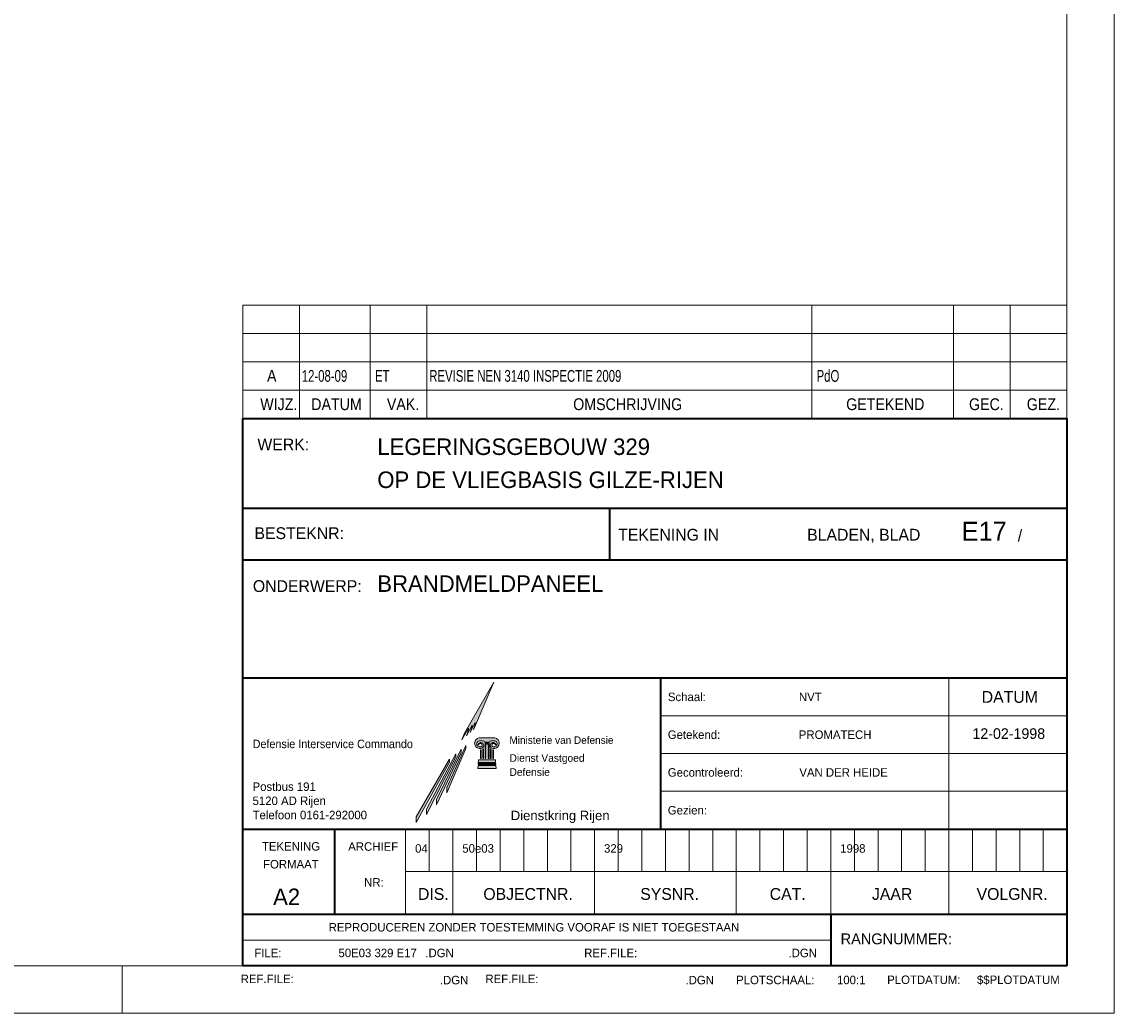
# Model space of a CAD drawing. Header units: millimetres. Extents: x 0 to 119, y 0 to 84.
# Tile 2 of 3: x 73 to 119, y 0 to 42. Entities that reach past the tile are written whole.
import ezdxf
from ezdxf.enums import TextEntityAlignment as Align

# ---------------------------------------------------------------- set-up
doc = ezdxf.new("R2010")
doc.units = ezdxf.units.MM
doc.layers.add('KADER', color=7, linetype='Continuous')
doc.layers.add('STEMPEL', color=7, linetype='Continuous')
doc.styles.add('dgn001', font='dgn001.shx')
doc.styles.add('dgn003', font='dgn003.shx')

# ---------------------------------------------------------------- blocks, each defined once
blk = doc.blocks.new('WIJZ')
at = {"layer": 'STEMPEL', "color": 1, "linetype": 'Continuous', "lineweight": 0}
for p, q in [((0, 0), (0, 1.206)), ((2.411000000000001, 0), (2.411000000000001, 1.206)), ((5.424000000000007, 0), (5.424000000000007, 1.206)), ((7.834000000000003, 0), (7.834000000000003, 1.206)), ((24.202, 0), (24.202, 1.206)), ((30.227, 0), (30.227, 1.206)), ((32.637, 0), (32.637, 1.206))]:
    blk.add_line(p, q, dxfattribs=at)
at = {"layer": 'STEMPEL', "color": 1, "linetype": 'Continuous', "lineweight": 0, "flags": 128}
blk.add_lwpolyline([(0, 0), (35.047, 0), (35.047, 1.206), (0, 1.206), (0, 0)], dxfattribs=at)
at = {"layer": 'STEMPEL', "color": 1, "linetype": 'Continuous', "lineweight": 0, "style": 'dgn001', "width": 0.8999892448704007}
for s, p in [('WIJZ.', (1.535679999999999, 0.6040430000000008)), ('DATUM', (3.989679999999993, 0.6040430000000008)), ('VAK.', (6.817744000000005, 0.6040430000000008)), ('OMSCHRIJVING', (16.370232, 0.6040430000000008)), ('GETEKEND', (27.324488, 0.6040430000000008)), ('GEC.', (31.623744, 0.6040430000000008)), ('GEZ.', (34.04474400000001, 0.6040430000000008))]:
    blk.add_text(s, height=0.502086, dxfattribs=at).set_placement(p, align=Align.MIDDLE_CENTER)
blk = doc.blocks.new('WIJZA')
at = {"layer": 'STEMPEL', "color": 1, "linetype": 'Continuous', "lineweight": 0}
for p, q in [((0, 0), (0, 1.204999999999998)), ((2.411000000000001, 0), (2.411000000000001, 1.204999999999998)), ((5.424000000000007, 0), (5.424000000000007, 1.204999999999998)), ((7.834000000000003, 0), (7.834000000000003, 1.204999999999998)), ((24.202, 0), (24.202, 1.204999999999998)), ((30.227, 0), (30.227, 1.204999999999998)), ((32.637, 0), (32.637, 1.204999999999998))]:
    blk.add_line(p, q, dxfattribs=at)
at = {"layer": 'STEMPEL', "color": 1, "linetype": 'Continuous', "lineweight": 0, "flags": 128}
blk.add_lwpolyline([(0, 0), (35.047, 0), (35.047, 1.204999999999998), (0, 1.204999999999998), (0, 0)], dxfattribs=at)
at = {"layer": 'STEMPEL', "color": 1, "linetype": 'Continuous', "lineweight": 0, "style": 'dgn001', "width": 0.8999677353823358}
blk.add_text('A', height=0.502098, dxfattribs=at).set_placement((1.236936, 0.6030489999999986), align=Align.MIDDLE_CENTER)
at = {"layer": 'STEMPEL', "color": 1, "linetype": 'Continuous', "lineweight": 0, "style": 'dgn003'}
for s, height, width, p in [('12-08-09', 0.502098, 0.7199789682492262, (2.510999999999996, 0.6030489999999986)), ('ET    ', 0.502098, 0.7199789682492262, (5.625, 0.6030489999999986)), ('REVISIE NEN 3140 INSPECTIE 2009              ', 0.5020920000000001, 0.7199875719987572, (7.933000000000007, 0.6030459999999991)), ('PdO                   ', 0.5020920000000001, 0.7199875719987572, (24.40300000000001, 0.6030459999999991))]:
    blk.add_text(s, height=height, dxfattribs=dict(at, width=width)).set_placement(p, align=Align.MIDDLE_LEFT)
blk = doc.blocks.new('WIJZA1')
at = {"layer": 'STEMPEL', "color": 1, "linetype": 'Continuous', "lineweight": 0}
for p, q in [((0, 0), (0, 1.206)), ((2.411000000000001, 0), (2.411000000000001, 1.206)), ((5.424000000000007, 0), (5.424000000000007, 1.206)), ((7.834000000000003, 0), (7.834000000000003, 1.206)), ((24.202, 0), (24.202, 1.206)), ((30.227, 0), (30.227, 1.206)), ((32.637, 0), (32.637, 1.206))]:
    blk.add_line(p, q, dxfattribs=at)
at = {"layer": 'STEMPEL', "color": 1, "linetype": 'Continuous', "lineweight": 0, "flags": 128}
blk.add_lwpolyline([(0, 0), (35.047, 0), (35.047, 1.206), (0, 1.206), (0, 0)], dxfattribs=at)
blk = doc.blocks.new('WIJZA2')
at = {"layer": 'STEMPEL', "color": 1, "linetype": 'Continuous', "lineweight": 0}
for p, q in [((0, 0), (0, 1.204000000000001)), ((2.411000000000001, 0), (2.411000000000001, 1.204000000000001)), ((5.424000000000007, 0), (5.424000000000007, 1.204000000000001)), ((7.834000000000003, 0), (7.834000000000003, 1.204000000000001)), ((24.202, 0), (24.202, 1.204000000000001)), ((30.227, 0), (30.227, 1.204000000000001)), ((32.637, 0), (32.637, 1.204000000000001))]:
    blk.add_line(p, q, dxfattribs=at)
at = {"layer": 'STEMPEL', "color": 1, "linetype": 'Continuous', "lineweight": 0, "flags": 128}
blk.add_lwpolyline([(0, 0), (35.047, 0), (35.047, 1.204000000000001), (0, 1.204000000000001), (0, 0)], dxfattribs=at)
blk = doc.blocks.new('AnonymousCell10')
at = {"layer": 'STEMPEL'}
for points in [[(33.28100000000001, -28.095), (32.023, -30.269), (31.919, -30.545), (32.19200000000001, -30.05), (32.20100000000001, -30.117), (32.113, -30.378), (32.34699999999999, -29.919), (32.351, -29.991), (32.274, -30.242), (32.477, -29.81), (32.48099999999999, -29.883), (32.413, -30.126)], [(32.702, -31.344), (32.73699999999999, -31.344), (32.73699999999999, -30.969), (32.702, -30.969)], [(32.803, -31.344), (32.83500000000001, -31.344), (32.83500000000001, -30.934), (32.803, -30.934)], [(32.901, -31.344), (32.901, -30.693), (33.069, -30.693), (33.069, -31.344), (33.03400000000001, -31.344), (33.03400000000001, -30.728), (32.93300000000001, -30.728), (32.93300000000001, -31.344)], [(33.163, -31.344), (33.131, -31.344), (33.131, -30.934), (33.163, -30.934)], [(33.26300000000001, -31.344), (33.23099999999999, -31.344), (33.23099999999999, -30.969), (33.26300000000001, -30.969)], [(32.61, -31.557), (33.358, -31.557), (33.36, -31.593), (32.60599999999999, -31.593)], [(33.358, -31.557), (32.61, -31.557)], [(33.34399999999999, -31.394), (32.624, -31.394), (32.613, -31.509), (33.351, -31.509)], [(32.602, -31.644), (33.36499999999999, -31.644), (33.375, -31.772), (32.59, -31.772)]]:
    blk.add_hatch(color=1, dxfattribs=at).paths.add_polyline_path(points)
h = blk.add_hatch(color=1, dxfattribs=at)
edge = h.paths.add_edge_path()
edge.add_line((33.312, -30.463), (32.658, -30.463))
edge.add_line((32.658, -30.463), (32.65517296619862, -30.4625293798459))
edge.add_arc((32.69060258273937, -30.69145919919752), 0.2316551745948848, 98.79741111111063, 261.2025888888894)
edge.add_line((32.65517296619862, -30.92038901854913), (32.658, -30.921))
edge.add_line((32.658, -30.921), (32.71599999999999, -30.921))
edge.add_line((32.71599999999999, -30.921), (32.71240054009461, -30.92038901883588))
edge.add_arc((32.70804678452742, -30.77705216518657), 0.1434029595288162, 271.7397838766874, 361.5313616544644)
edge.add_arc((32.72472592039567, -30.7882499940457), 0.1275611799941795, 6.766707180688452, 159.3427849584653)
edge.add_arc((32.61988419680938, -30.75077356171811), 0.01635212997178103, 152.6044555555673, 337.7510361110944)
edge.add_line((32.63501886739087, -30.75696499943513), (32.63489632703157, -30.75686771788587))
edge.add_arc((32.70707016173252, -30.77702685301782), 0.07493632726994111, -16.83461685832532, 164.3942275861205, ccw=False)
edge.add_arc((32.71833734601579, -30.77288733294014), 0.06574904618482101, 269.10562499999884, 336.8563666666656, ccw=False)
edge.add_line((32.71731105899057, -30.83862836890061), (32.718, -30.841))
edge.add_line((32.718, -30.841), (32.658, -30.841))
edge.add_line((32.658, -30.841), (32.65517296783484, -30.83862836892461))
edge.add_arc((32.67415311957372, -30.71598739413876), 0.124100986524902, 98.7974111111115, 261.2025888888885, ccw=False)
edge.add_line((32.65517296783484, -30.59334641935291), (32.658, -30.595))
edge.add_line((32.658, -30.595), (32.79900000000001, -30.595))
edge.add_line((32.79900000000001, -30.595), (32.79778218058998, -30.59334641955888))
edge.add_arc((32.77880204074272, -30.7159873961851), 0.1241009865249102, 36.366002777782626, 81.20259444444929, ccw=False)
edge.add_line((32.87873383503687, -30.6424028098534), (32.879, -30.641))
edge.add_line((32.879, -30.641), (33.08800000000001, -30.641))
edge.add_line((33.08800000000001, -30.641), (33.08569729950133, -30.6424028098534))
edge.add_arc((33.18562909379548, -30.7159873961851), 0.1241009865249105, 98.79740555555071, 143.6339972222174, ccw=False)
edge.add_line((33.16664895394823, -30.59334641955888), (33.167, -30.595))
edge.add_line((33.167, -30.595), (33.312, -30.595))
edge.add_line((33.312, -30.595), (33.30925816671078, -30.59334641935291))
edge.add_arc((33.2902780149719, -30.71598739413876), 0.124100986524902, -81.2025888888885, 81.2025888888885, ccw=False)
edge.add_line((33.30925816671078, -30.83862836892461), (33.312, -30.841))
edge.add_line((33.312, -30.841), (33.248, -30.841))
edge.add_line((33.248, -30.841), (33.2471200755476, -30.83862836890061))
edge.add_arc((33.24609378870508, -30.77288733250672), 0.06574904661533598, 203.1436331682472, 270.8943748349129, ccw=False)
edge.add_arc((33.25736097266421, -30.77702685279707), 0.0749363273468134, 15.6057722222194, 196.8346166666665, ccw=False)
edge.add_line((33.32953480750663, -30.75686771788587), (33.3294122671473, -30.75696499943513))
edge.add_arc((33.3445469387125, -30.75077356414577), 0.01635212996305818, 202.2489547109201, 387.3955352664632)
edge.add_arc((33.23970521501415, -30.7882499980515), 0.12756118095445, 20.65721451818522, 173.2332922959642)
edge.add_arc((33.25638434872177, -30.77705216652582), 0.1434029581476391, 178.4686388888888, 268.2602166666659)
edge.add_line((33.25203059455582, -30.92038901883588), (33.252, -30.921))
edge.add_line((33.252, -30.921), (33.312, -30.921))
edge.add_line((33.312, -30.921), (33.30925816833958, -30.92038901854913))
edge.add_arc((33.27523588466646, -30.69148234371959), 0.2314212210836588, 278.4539540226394, 440.8591318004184)
at = {"layer": 'STEMPEL', "true_color": 0xb3b3b3}
for points in [[(30.843, -33.087), (31.884, -30.949), (31.884, -31.085), (30.843, -33.319)], [(31.28, -32.583), (32.077, -30.788), (32.077, -30.913), (31.28, -32.801)], [(29.973, -33.823), (31.392, -31.368), (31.392, -31.504), (29.973, -34.06)], [(30.407, -33.492), (31.658, -31.141), (31.658, -31.278), (30.407, -33.727)]]:
    blk.add_hatch(color=253, dxfattribs=at).paths.add_polyline_path(points)
at = {"layer": 'KADER', "color": 1, "linetype": 'Continuous', "lineweight": 0}
for p, q in [((59.65000000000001, -42.177), (59.65000000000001, 42.17600000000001)), ((17.474, -42.177), (17.474, -40.169)), ((-59.649, -42.177), (59.65000000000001, -42.177))]:
    blk.add_line(p, q, dxfattribs=at)
at = {"layer": 'KADER', "color": 5, "linetype": 'Continuous', "lineweight": 0}
for p, q in [((57.642, -40.169), (57.642, 40.16700000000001)), ((-57.641, -40.169), (57.642, -40.169))]:
    blk.add_line(p, q, dxfattribs=at)
at = {"layer": 'STEMPEL', "color": 4, "linetype": 'Continuous', "lineweight": 40}
for p, q in [((22.595, -16.873), (57.642, -16.873)), ((22.595, -40.169), (22.595, -16.873)), ((57.642, -16.873), (57.642, -40.169)), ((22.595, -20.687), (57.642, -20.687)), ((38.2, -22.896), (38.2, -20.687)), ((22.595, -22.896), (57.642, -22.896)), ((22.595, -27.917), (57.642, -27.917)), ((40.376, -34.345), (40.376, -27.917)), ((22.595, -34.345), (57.642, -34.345)), ((26.512, -37.96), (26.512, -34.345)), ((22.595, -37.96), (57.642, -37.96)), ((47.59999999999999, -37.96), (47.59999999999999, -40.169)), ((57.642, -40.169), (22.595, -40.169))]:
    blk.add_line(p, q, dxfattribs=at)
at = {"layer": 'STEMPEL', "color": 1, "linetype": 'Continuous', "lineweight": 0}
for p, q in [((52.621, -37.96), (52.621, -27.917)), ((40.376, -29.524), (57.642, -29.524)), ((33.03400000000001, -30.728), (33.03400000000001, -31.344)), ((40.376, -31.131), (57.642, -31.131)), ((40.376, -32.738), (57.642, -32.738)), ((30.52800000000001, -36.154), (30.52800000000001, -34.345)), ((31.532, -37.96), (31.532, -34.345)), ((32.536, -36.154), (32.536, -34.345)), ((33.541, -36.154), (33.541, -34.345)), ((34.545, -36.154), (34.545, -34.345)), ((35.54900000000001, -36.154), (35.54900000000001, -34.345)), ((36.554, -36.154), (36.554, -34.345)), ((37.55800000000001, -37.96), (37.55800000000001, -34.345)), ((38.562, -36.154), (38.562, -34.345)), ((39.566, -36.154), (39.566, -34.345)), ((40.57000000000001, -36.154), (40.57000000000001, -34.345)), ((41.575, -36.154), (41.575, -34.345)), ((42.58, -36.154), (42.58, -34.345)), ((43.583, -37.96), (43.583, -34.345)), ((44.58800000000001, -36.154), (44.58800000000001, -34.345)), ((45.592, -36.154), (45.592, -34.345)), ((46.59699999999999, -36.154), (46.59699999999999, -34.345)), ((47.59999999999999, -37.96), (47.59999999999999, -34.345)), ((48.604, -36.154), (48.604, -34.345)), ((49.60899999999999, -36.154), (49.60899999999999, -34.345)), ((50.613, -36.154), (50.613, -34.345)), ((51.616, -36.154), (51.616, -34.345)), ((53.625, -36.154), (53.625, -34.345)), ((54.63, -36.154), (54.63, -34.345)), ((55.634, -36.154), (55.634, -34.345)), ((56.63800000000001, -36.154), (56.63800000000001, -34.345)), ((29.523, -36.154), (57.642, -36.154)), ((47.59999999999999, -39.065), (22.595, -39.065))]:
    blk.add_line(p, q, dxfattribs=at)
at = {"layer": 'STEMPEL', "color": 2, "linetype": 'Continuous', "lineweight": 13}
blk.add_line((29.523, -37.96), (29.523, -34.345), dxfattribs=at)
at = {"layer": 'STEMPEL', "color": 1, "linetype": 'Continuous', "lineweight": 0, "flags": 128}
for points in [[(33.28100000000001, -28.095), (32.023, -30.269), (31.919, -30.545), (32.19200000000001, -30.05), (32.20100000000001, -30.117), (32.113, -30.378), (32.34699999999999, -29.919), (32.351, -29.991), (32.274, -30.242), (32.477, -29.81), (32.48099999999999, -29.883), (32.413, -30.126), (33.28100000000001, -28.095)], [(32.702, -31.344), (32.73699999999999, -31.344), (32.73699999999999, -30.969), (32.702, -30.969), (32.702, -31.344)], [(32.803, -31.344), (32.83500000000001, -31.344), (32.83500000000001, -30.934), (32.803, -30.934), (32.803, -31.344)], [(32.901, -31.344), (32.901, -30.693), (33.069, -30.693), (33.069, -31.344), (33.03400000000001, -31.344), (33.03400000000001, -30.728), (32.93300000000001, -30.728), (32.93300000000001, -31.344), (32.901, -31.344)], [(33.163, -31.344), (33.131, -31.344), (33.131, -30.934), (33.163, -30.934), (33.163, -31.344)], [(33.26300000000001, -31.344), (33.23099999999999, -31.344), (33.23099999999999, -30.969), (33.26300000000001, -30.969), (33.26300000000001, -31.344)], [(32.61, -31.557), (33.358, -31.557), (33.36, -31.593), (32.60599999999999, -31.593), (32.61, -31.557)], [(33.358, -31.557), (32.61, -31.557), (33.358, -31.557)], [(33.34399999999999, -31.394), (32.624, -31.394), (32.613, -31.509), (33.351, -31.509), (33.34399999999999, -31.394)], [(32.602, -31.644), (33.36499999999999, -31.644), (33.375, -31.772), (32.59, -31.772), (32.602, -31.644)]]:
    blk.add_lwpolyline(points, dxfattribs=at)
blk.add_lwpolyline([(33.312, -30.463), (32.658, -30.463), (32.65517296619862, -30.4625293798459, 0.8571428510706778), (32.65517296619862, -30.92038901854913), (32.658, -30.921), (32.71599999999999, -30.921), (32.71240054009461, -30.92038901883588, 0.4131485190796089), (32.85139852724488, -30.77321984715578, 0.7853415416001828), (32.60536593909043, -30.74324944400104, 1.045952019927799), (32.63501886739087, -30.75696499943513), (32.63489632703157, -30.75686771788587, -1.010781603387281), (32.77879506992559, -30.79872917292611, -0.3045418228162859), (32.71731105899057, -30.83862836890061), (32.718, -30.841), (32.658, -30.841), (32.65517296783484, -30.83862836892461, -0.8571428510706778), (32.65517296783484, -30.59334641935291), (32.658, -30.595), (32.79900000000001, -30.595), (32.79778218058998, -30.59334641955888, -0.1981712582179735), (32.87873383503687, -30.6424028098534), (32.879, -30.641), (33.08800000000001, -30.641), (33.08569729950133, -30.6424028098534, -0.1981712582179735), (33.16664895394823, -30.59334641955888), (33.167, -30.595), (33.312, -30.595), (33.30925816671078, -30.59334641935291, -0.8571428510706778), (33.30925816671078, -30.83862836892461), (33.312, -30.841), (33.248, -30.841), (33.2471200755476, -30.83862836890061, -0.3045418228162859), (33.18563606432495, -30.7987291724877, -1.010781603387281), (33.32953480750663, -30.75686771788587), (33.3294122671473, -30.75696499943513, 1.045952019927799), (33.35906519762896, -30.74324944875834, 0.7853415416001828), (33.11303260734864, -30.77321984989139, 0.4131485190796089), (33.25203059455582, -30.92038901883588), (33.252, -30.921), (33.312, -30.921), (33.30925816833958, -30.92038901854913, 0.8571428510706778), (33.312, -30.463)], format="xyb", dxfattribs=at)
at = {"layer": 'STEMPEL', "color": 253, "linetype": 'Continuous', "lineweight": 0, "true_color": 0xb3b3b3, "flags": 128}
for points in [[(30.843, -33.087), (31.884, -30.949), (31.884, -31.085), (30.843, -33.319), (30.843, -33.087)], [(31.28, -32.583), (32.077, -30.788), (32.077, -30.913), (31.28, -32.801), (31.28, -32.583)], [(29.973, -33.823), (31.392, -31.368), (31.392, -31.504), (29.973, -34.06), (29.973, -33.823)], [(30.407, -33.492), (31.658, -31.141), (31.658, -31.278), (30.407, -33.727), (30.407, -33.492)]]:
    blk.add_lwpolyline(points, dxfattribs=at)
at = {"color": 1, "linetype": 'Continuous', "lineweight": 0}
for name, p in [('WIJZA2', (22.595, -13.256)), ('WIJZA1', (22.595, -14.462)), ('WIJZA', (22.595, -15.667)), ('WIJZ', (22.595, -16.873))]:
    blk.add_blockref(name, p, dxfattribs=at)
at = {"layer": 'STEMPEL', "color": 3, "linetype": 'Continuous', "lineweight": 30, "style": 'dgn003'}
for s, p in [('WERK:', (23.221, -18.23)), ('ONDERWERP:', (23.02800000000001, -24.258))]:
    blk.add_text(s, height=0.502098, dxfattribs=at).set_placement(p)
for s, p in [('LEGERINGSGEBOUW 329                       ', (28.319, -18.077541)), ('OP DE VLIEGBASIS GILZE-RIJEN              ', (28.319, -19.482541)), ('BRANDMELDPANEEL                           ', (28.319, -23.901541))]:
    blk.add_text(s, height=0.702918, dxfattribs=at).set_placement(p, align=Align.MIDDLE_LEFT)
at = {"layer": 'STEMPEL', "color": 4, "linetype": 'Continuous', "lineweight": 0, "style": 'dgn003'}
blk.add_text('E17', height=0.8033520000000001, dxfattribs=at).set_placement((53.169, -22.073))
at = {"layer": 'STEMPEL', "color": 2, "linetype": 'Continuous', "lineweight": 13, "style": 'dgn003'}
for s, p in [('BESTEKNR:', (23.09699999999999, -22.007)), ('TEKENING IN ', (38.562, -22.073)), ('BLADEN, BLAD', (46.59699999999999, -22.073)), ('/', (55.553, -22.107))]:
    blk.add_text(s, height=0.502098, dxfattribs=at).set_placement(p)
at = {"layer": 'STEMPEL', "color": 1, "linetype": 'Continuous', "lineweight": 0}
for s, style, p in [('Schaal:', 'dgn003', (40.675, -28.72025)), ('NVT               ', 'dgn003', (46.246, -28.72025)), ('Getekend:', 'dgn003', (40.67100000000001, -30.32825)), ('PROMATECH             ', 'dgn003', (46.242, -30.32825)), ('Gecontroleerd:', 'dgn003', (40.67100000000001, -31.93525)), ('VAN DER HEIDE     ', 'dgn003', (46.265, -31.93525)), ('Postbus 191', 'dgn001', (23.01600000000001, -32.54025)), ('5120 AD Rijen', 'dgn001', (23.01600000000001, -33.14225)), ('Gezien:', 'dgn003', (40.67100000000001, -33.54225)), ('Telefoon 0161-292000', 'dgn001', (23.01600000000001, -33.74525)), ('FILE:', 'dgn003', (23.09099999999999, -39.61425)), ('.DGN', 'dgn003', (30.36199999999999, -39.61425)), ('REF.FILE:', 'dgn003', (37.116, -39.61425)), ('.DGN', 'dgn003', (45.80200000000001, -39.61425)), ('REF.FILE:', 'dgn003', (22.511, -40.71925)), ('.DGN', 'dgn003', (30.97799999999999, -40.77025)), ('REF.FILE:', 'dgn003', (32.916, -40.71925)), ('.DGN', 'dgn003', (41.423, -40.77025)), ('PLOTSCHAAL:', 'dgn003', (43.57600000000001, -40.76425)), ('100:1', 'dgn003', (47.86499999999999, -40.76425)), ('PLOTDATUM:', 'dgn003', (50.001, -40.75625)), ('$$PLOTDATUM', 'dgn003', (53.81700000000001, -40.75625))]:
    blk.add_text(s, height=0.3615, dxfattribs=dict(at, style=style)).set_placement(p, align=Align.MIDDLE_LEFT)
at = {"layer": 'STEMPEL', "color": 1, "linetype": 'Continuous', "lineweight": 0, "style": 'dgn003'}
for s, height, p in [('DATUM', 0.502098, (55.212245, -28.721951)), ('12-02-1998', 0.451872, (55.16936, -30.282064)), ('TEKENING', 0.3615, (24.65000000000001, -35.07825)), ('ARCHIEF', 0.3615, (28.14425, -35.08725)), ('FORMAAT', 0.3615, (24.64425, -35.84025)), ('NR:', 0.3615, (28.17525000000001, -36.61225))]:
    blk.add_text(s, height=height, dxfattribs=at).set_placement(p, align=Align.MIDDLE_CENTER)
at = {"layer": 'STEMPEL', "color": 2, "linetype": 'Continuous', "lineweight": 0, "style": 'dgn001', "width": 0.9473178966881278}
blk.add_text('Defensie Interservice Commando', height=0.362514, dxfattribs=at).set_placement((23.018, -30.720743), align=Align.MIDDLE_LEFT)
at = {"layer": 'STEMPEL', "color": 1, "linetype": 'Continuous', "lineweight": 0, "style": 'dgn001'}
blk.add_text('Ministerie van Defensie', height=0.318126, dxfattribs=at).set_placement((33.93900000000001, -30.400874), align=Align.TOP_LEFT)
at = {"layer": 'STEMPEL', "color": 2, "linetype": 'Continuous', "lineweight": 13, "style": 'dgn001', "width": 1.036051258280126}
blk.add_text('Dienstkring Rijen      ', height=0.401262, dxfattribs=at).set_placement((33.99299999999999, -33.764369), align=Align.MIDDLE_LEFT)
at = {"layer": 'STEMPEL', "color": 1, "linetype": 'Continuous', "lineweight": 0, "style": 'dgn003'}
for s, p in [('04', (29.925, -35.35)), ('50e03 ', (31.934, -35.35)), ('329   ', (37.96000000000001, -35.35)), ('1998 ', (48.002, -35.35))]:
    blk.add_text(s, height=0.3615, dxfattribs=at).set_placement(p)
at = {"layer": 'STEMPEL', "color": 2, "linetype": 'Continuous', "lineweight": 13, "style": 'dgn003'}
for s, height, p in [('A2', 0.702918, (24.46391800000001, -37.227541)), ('DIS.', 0.502098, (30.702196, -37.105951)), ('OBJECTNR.', 0.502098, (34.730441, -37.105951)), ('SYSNR.', 0.502098, (40.74929399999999, -37.105951)), ('CAT.', 0.502098, (45.768196, -37.105951)), ('JAAR', 0.502098, (50.20919599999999, -37.105951)), ('VOLGNR.', 0.502098, (55.312343, -37.105951)), ('REPRODUCEREN ZONDER TOESTEMMING VOORAF IS NIET TOEGESTAAN', 0.3615, (34.97875000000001, -38.52125))]:
    blk.add_text(s, height=height, dxfattribs=at).set_placement(p, align=Align.MIDDLE_CENTER)
blk.add_text('RANGNUMMER:', height=0.4619220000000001, dxfattribs=at).set_placement((48.02, -39.01503899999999), align=Align.MIDDLE_LEFT)
at = {"layer": 'STEMPEL', "color": 1, "linetype": 'Continuous', "lineweight": 0, "style": 'dgn003'}
blk.add_text('50E03 329 E17  ', height=0.3615, dxfattribs=at).set_placement((30.2685, -39.61425), align=Align.MIDDLE_RIGHT)
at = {"layer": 'STEMPEL', "color": 2, "linetype": 'Continuous', "lineweight": 0, "insert": (33.94, -31.158), "char_height": 0.325344, "attachment_point": 1, "line_spacing_factor": 1.103467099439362, "style": 'dgn001'}
blk.add_mtext('Dienst Vastgoed\\PDefensie', dxfattribs=at)

msp = doc.modelspace()

# ---------------------------------------------------------------- block references
at = {"color": 1, "linetype": 'Continuous', "lineweight": 0}
msp.add_blockref('AnonymousCell10', (59.649, 42.177), dxfattribs=at)

doc.saveas('drawing.dxf')
